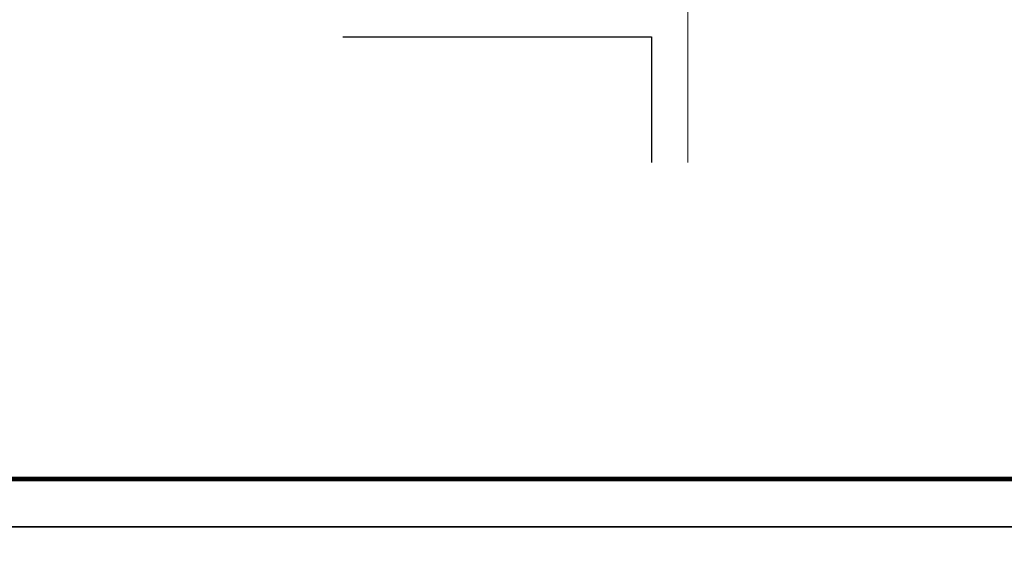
# Model space of a CAD drawing. Extents: x 447288 to 563800, y -194684 to 241749.
# Tile 17 of 91: x 472982 to 478157, y -179952 to -177171. Entities that reach past the tile are written whole.
import ezdxf

# ---------------------------------------------------------------- set-up
doc = ezdxf.new("R2010")
doc.units = 0
doc.header["$LTSCALE"] = 1000
doc.linetypes.add('DOTE', pattern=[2.4200000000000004, 2, -0.2, 0.02, -0.2])
doc.layers.add('A-OVER', color=7, linetype='Continuous')
doc.layers.add('PUB_TITLE', color=4, linetype='Continuous')
doc.layers.add('DOTE', color=10, linetype='DOTE', lineweight=9)

msp = doc.modelspace()

# ---------------------------------------------------------------- linework, layer by layer
at = {"layer": 'A-OVER'}
msp.add_lwpolyline([(474680.3300005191, -177260.6995649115), (476303.4886641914, -177260.6995649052), (476303.4886641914, -177920.6995456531)], dxfattribs=at)
at = {"layer": 'DOTE'}
msp.add_line((476493.4886316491, -177920.6995530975), (476493.4886316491, -173420.699552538), dxfattribs=at)
at = {"layer": 'PUB_TITLE'}
for points in [[(462373.1543495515, -179833.7049119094), (483398.1543495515, -179833.7049119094), (483398.1543495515, -164983.7049119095), (462373.1543495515, -164983.7049119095)], [(462373.1543495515, -194683.7049119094), (483398.1543495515, -194683.7049119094), (483398.1543495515, -179833.7049119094), (462373.1543495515, -179833.7049119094)]]:
    msp.add_lwpolyline(points, close=True, dxfattribs=at)
at = {"layer": 'PUB_TITLE', "const_width": 25}
msp.add_lwpolyline([(462998.1543495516, -179583.7049119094), (483148.1543495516, -179583.7049119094), (483148.1543495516, -165233.7049119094), (462998.1543495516, -165233.7049119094)], close=True, dxfattribs=at)

doc.saveas('drawing.dxf')
